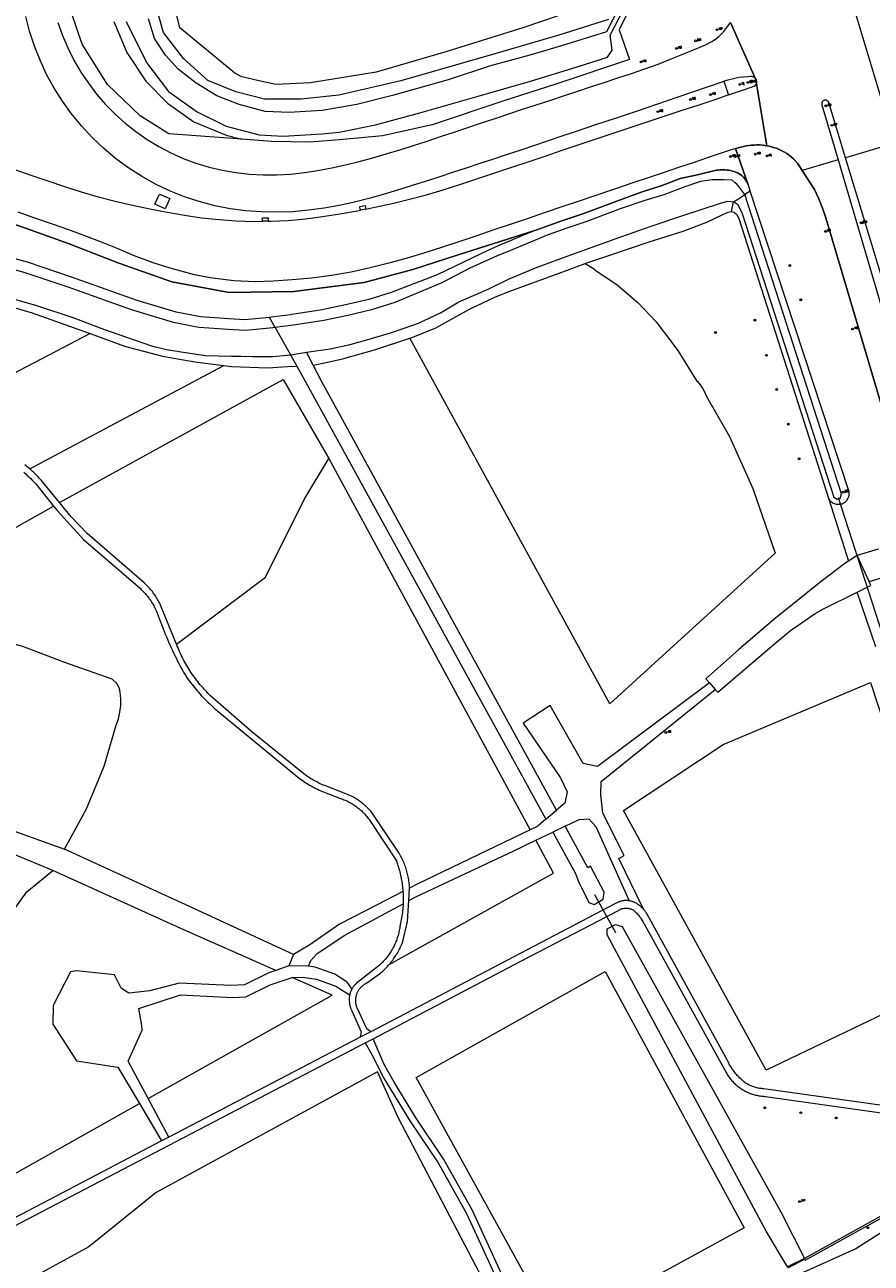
# Model space of a CAD drawing. Header units: metres. Extents: x 138165 to 154469, y 480134 to 494189.
# Tile 149 of 256: x 145989 to 146225, y 484754 to 485099. Entities that reach past the tile are written whole.
import ezdxf

# ---------------------------------------------------------------- set-up
doc = ezdxf.new("R2010")
doc.units = ezdxf.units.M
doc.header["$LTSCALE"] = 0.001
doc.header["$MEASUREMENT"] = 0
for name, color, linetype, lineweight in [('TOP-L-duiker', 7, 'Continuous', 0), ('TOP-L-topo objecten punt', 7, 'Continuous', 0), ('TOP-L-topo objecten vlak', 7, 'Continuous', 0)]:
    doc.layers.add(name, color=color, linetype=linetype, lineweight=lineweight)
doc.styles.add('Style-STANDARD', font='STANDARD.shx')

# ---------------------------------------------------------------- blocks, each defined once
blk = doc.blocks.new('16')
at = {"layer": 'TOP-L-topo objecten punt', "color": 7, "linetype": 'Continuous', "lineweight": 0}
blk.add_circle((0, 0), 0.025, dxfattribs=at)
at = {"layer": 'TOP-L-topo objecten punt', "color": 7, "linetype": 'Continuous', "lineweight": 0, "style": 'Style-STANDARD'}
blk.add_text('LM', height=0.06, dxfattribs=at).set_placement((0.0483, 0))
blk = doc.blocks.new('15')
at = {"layer": 'TOP-L-topo objecten punt', "color": 7, "linetype": 'Continuous', "lineweight": 0}
blk.add_circle((0, 0), 0.025, dxfattribs=at)
at = {"layer": 'TOP-L-topo objecten punt', "color": 7, "linetype": 'Continuous', "lineweight": 0, "style": 'Style-STANDARD'}
blk.add_text('VL', height=0.06, dxfattribs=at).set_placement((0.0483, 0))
blk = doc.blocks.new('14')
at = {"layer": 'TOP-L-topo objecten punt', "color": 7, "linetype": 'Continuous', "lineweight": 0}
blk.add_circle((0, 0), 0.025, dxfattribs=at)
at = {"layer": 'TOP-L-topo objecten punt', "color": 7, "linetype": 'Continuous', "lineweight": 0, "style": 'Style-STANDARD'}
blk.add_text('VB', height=0.06, dxfattribs=at).set_placement((0.0483, 0))
blk = doc.blocks.new('11')
at = {"layer": 'TOP-L-topo objecten punt', "color": 7, "linetype": 'Continuous', "lineweight": 0}
blk.add_circle((0, 0), 0.025, dxfattribs=at)
at = {"layer": 'TOP-L-topo objecten punt', "color": 7, "linetype": 'Continuous', "lineweight": 0, "style": 'Style-STANDARD'}
blk.add_text('AB', height=0.06, dxfattribs=at).set_placement((0.0483, 0))
blk = doc.blocks.new('17')
at = {"layer": 'TOP-L-topo objecten punt', "color": 7, "linetype": 'Continuous', "lineweight": 0}
blk.add_circle((0, 0), 0.025, dxfattribs=at)
at = {"layer": 'TOP-L-topo objecten punt', "color": 7, "linetype": 'Continuous', "lineweight": 0, "style": 'Style-STANDARD'}
blk.add_text('HP', height=0.06, dxfattribs=at).set_placement((0.0483, 0))
blk = doc.blocks.new('24')
at = {"layer": 'TOP-L-topo objecten punt', "color": 7, "linetype": 'Continuous', "lineweight": 0}
for radius in [0.025, 0.0182, 0.0115, 0.005]:
    blk.add_circle((0, 0), radius, dxfattribs=at)
blk = doc.blocks.new('121')
at = {"layer": 'TOP-L-topo objecten punt', "color": 7, "linetype": 'Continuous', "lineweight": 0}
blk.add_circle((0, 0), 0.025, dxfattribs=at)
at = {"layer": 'TOP-L-topo objecten punt', "color": 7, "linetype": 'Continuous', "lineweight": 0, "style": 'Style-STANDARD'}
blk.add_text('LD', height=0.06, dxfattribs=at).set_placement((0.0483, 0))
blk = doc.blocks.new('73')
at = {"layer": 'TOP-L-topo objecten punt', "color": 7, "linetype": 'Continuous', "lineweight": 0}
blk.add_circle((0, 0), 0.025, dxfattribs=at)
at = {"layer": 'TOP-L-topo objecten punt', "color": 7, "linetype": 'Continuous', "lineweight": 0, "style": 'Style-STANDARD'}
blk.add_text('WP', height=0.06, dxfattribs=at).set_placement((0.0483, 0))

msp = doc.modelspace()

# ---------------------------------------------------------------- linework, layer by layer
at = {"layer": 'TOP-L-duiker', "flags": 128}
for points in [[(146228.94, 484926.66), (146215.76, 484967.44)], [(146147.77, 484856.96), (146153.62, 484846.4)]]:
    msp.add_lwpolyline(points, dxfattribs=at)
at = {"layer": 'TOP-L-topo objecten vlak', "flags": 128}
for points in [[(146049.6, 485067.37), (146029.27, 485068.8), (146021.25, 485073.83), (146012.15, 485082.62), (146005.11, 485093.78), (146000.69, 485106.7), (145999.8, 485122.37), (146002.49, 485136.54), (146008.03, 485148.24), (146016.43, 485158.61), (146026.34, 485167.54), (146037.78, 485176.02), (146049.45, 485183.62), (146062.2, 485191.52), (146074.52, 485199.1), (146088.08, 485207.78), (146102.11, 485216.54), (146116.06, 485224.92), (146129.86, 485233.42), (146140.31, 485239.73), (146139.58, 485240.94)], [(146228.84, 485074.76), (146224.26, 485089.94), (146216.97, 485114.29), (146212.22, 485130.09), (146208.04, 485144.05), (146199.53, 485172.4)], [(146164.79, 485123.94), (146151.07, 485097.21), (146138.61, 485093.33), (146129.75, 485090.74), (146118.78, 485087.75), (146107, 485083.84), (146091.56, 485079.49), (146081.55, 485077.05), (146071.91, 485075.38), (146062.76, 485074.74), (146056.09, 485075.03), (146048.78, 485077.05), (146042.58, 485079.45), (146036.8, 485082.97), (146031.85, 485086.88), (146028.28, 485090.77), (146025.27, 485095.38), (146023.55, 485100.85)], [(146017.31, 485100.17), (146022.97, 485088.69), (146029.12, 485080.62), (146037.1, 485075.01), (146045.2, 485070.96), (146054.35, 485068.55), (146061.07, 485068.16), (146071.93, 485068.89), (146076.64, 485069.32), (146086.82, 485071.37), (146099.13, 485074.68), (146115.4, 485079.3), (146129.96, 485083.49), (146142.7, 485087.4), (146151.43, 485090.23), (146152.68, 485092.13), (146152.17, 485096.29), (146159.59, 485110.73)], [(146159.32, 485107.33), (146154.64, 485097.78), (146157.49, 485089.55), (146137.31, 485082.77), (146122.29, 485077.94), (146102.58, 485071.37), (146088.77, 485068.33), (146077.79, 485067.28), (146068.58, 485066.52), (146057.83, 485066.68), (146049.6, 485067.37)], [(146151.63, 485100.7), (146137.83, 485096.36), (146120.04, 485091.17), (146093.84, 485083.58), (146076.53, 485079.62), (146066.09, 485078.5), (146055.92, 485078.52), (146047.85, 485080.57), (146040.11, 485083.73), (146033.29, 485089.84), (146027.75, 485097.02), (146025.43, 485105.23)], [(146146.93, 485104.87), (146127.83, 485098.4), (146106.34, 485091.69), (146086.95, 485085.99), (146068.64, 485083.01), (146059, 485082.54), (146053.93, 485083.68), (146049.59, 485084.76), (146047.61, 485085.77), (146032.3, 485098.4), (146031.01, 485103.64)], [(146183.91, 485083.47), (146183.48, 485083.32), (146170.69, 485078.95), (146165.33, 485077.09), (146159.66, 485075.17), (146153.78, 485073.2), (146147.53, 485071.12), (146146.23, 485070.68), (146142.43, 485069.41), (146138.64, 485068.15), (146134.85, 485066.88), (146131.05, 485065.61), (146127.26, 485064.34), (146123.47, 485063.07), (146119.63, 485061.81), (146115.83, 485060.56), (146112.03, 485059.31), (146108.23, 485058.07), (146104.43, 485056.82), (146100.61, 485055.57), (146096.76, 485054.34), (146092.87, 485053.12), (146088.9, 485051.93), (146084.96, 485050.84), (146080.9, 485049.8), (146076.71, 485048.86), (146072.48, 485048.1), (146068.17, 485047.54), (146063.79, 485047.16), (146059.43, 485047.02), (146055.08, 485047.09), (146050.7, 485047.4), (146046.28, 485047.99), (146042.03, 485048.82), (146037.68, 485049.97), (146033.57, 485051.3), (146029.41, 485052.95), (146025.37, 485054.94), (146021.61, 485057.04), (146017.86, 485059.45), (146014.4, 485061.99), (146011, 485064.84), (146007.89, 485067.79), (146004.88, 485071.03), (146002.1, 485074.43), (145999.6, 485077.92), (145997.3, 485081.57), (145995.21, 485085.38), (145993.39, 485089.36), (145991.86, 485093.23), (145990.47, 485097.47), (145989.42, 485101.48)], [(145998.35, 485099.87), (145999.63, 485096.24), (146001.11, 485092.75), (146002.81, 485089.35), (146004.73, 485086.04), (146006.83, 485082.92), (146009.1, 485079.93), (146011.62, 485077.03), (146014.25, 485074.35), (146017.1, 485071.78), (146020.05, 485069.45), (146023.2, 485067.26), (146026.42, 485065.32), (146029.82, 485063.54), (146033.25, 485062.01), (146036.79, 485060.68), (146040.45, 485059.58), (146044.11, 485058.71), (146047.89, 485058.06), (146051.7, 485057.64), (146055.52, 485057.41), (146059.26, 485057.41), (146063.14, 485057.65), (146066.98, 485058.05), (146070.71, 485058.62), (146074.63, 485059.36), (146078.4, 485060.17), (146082.2, 485061.11), (146086.02, 485062.14), (146089.79, 485063.23), (146093.58, 485064.39), (146097.36, 485065.58), (146101.13, 485066.8), (146104.92, 485068.07), (146108.71, 485069.34), (146112.51, 485070.61), (146116.3, 485071.88), (146120.1, 485073.15), (146123.89, 485074.41), (146127.7, 485075.67), (146131.5, 485076.92), (146135.29, 485078.17), (146139.1, 485079.43), (146142.9, 485080.67), (146146.7, 485081.92), (146150.51, 485083.17), (146154.3, 485084.41), (146158.07, 485085.65), (146161.83, 485086.95), (146165.51, 485088.27), (146169.17, 485089.7), (146172.86, 485091.2), (146173.73, 485091.55), (146178.47, 485093.55), (146180.49, 485094.56), (146181.46, 485095.19), (146182.43, 485095.99), (146183.77, 485097.3), (146184.94, 485098.8), (146185.65, 485099.84)], [(146013.93, 485100.11), (146017.51, 485091.47), (146022.83, 485083.5), (146028.86, 485077.39), (146036.22, 485072.22), (146045.23, 485068.46), (146049.6, 485067.37)], [(146185.65, 485099.84), (146192.54, 485084.36), (146192.69, 485084.1), (146192.83, 485083.75), (146192.89, 485083.45), (146192.93, 485083.09), (146192.88, 485082.81), (146195.75, 485065.54), (146196.02, 485065.49), (146196.83, 485065.31), (146197.63, 485065.08), (146198.42, 485064.81), (146199.19, 485064.5), (146199.94, 485064.14), (146200.64, 485063.76), (146201.32, 485063.34), (146201.98, 485062.88), (146202.61, 485062.39), (146203.22, 485061.86), (146204.34, 485060.72), (146205.63, 485058.67)], [(146192.54, 485084.36), (146185.65, 485099.84)], [(146192.54, 485084.36), (146192.3, 485084.56), (146192, 485084.7), (146191.66, 485084.78), (146191.26, 485084.81), (146190.39, 485084.76), (146189.2, 485084.67), (146187.96, 485084.5), (146186.47, 485084.2), (146184.93, 485083.82), (146183.91, 485083.47)], [(146183.91, 485083.47), (146183.93, 485083.24), (146184.98, 485079.88), (146185.05, 485079.67)], [(146185.05, 485079.67), (146189.57, 485081.21), (146191.17, 485081.77), (146192.22, 485082.15), (146192.52, 485082.34), (146192.73, 485082.57), (146192.88, 485082.81)], [(146187.07, 485064.78), (146187.8, 485064.98), (146188.53, 485065.17), (146189.27, 485065.33), (146190.01, 485065.46), (146190.75, 485065.57), (146191.49, 485065.65), (146192.23, 485065.72), (146192.98, 485065.75), (146193.72, 485065.75), (146194.46, 485065.71), (146195.2, 485065.63), (146195.75, 485065.54), (146192.88, 485082.81)], [(146192.88, 485082.81), (146192.93, 485083.09), (146192.89, 485083.45), (146192.83, 485083.75), (146192.69, 485084.1), (146192.54, 485084.36)], [(146084.07, 485047.9), (146086.62, 485048.41), (146091.44, 485049.47), (146096.22, 485050.62), (146100.95, 485051.88), (146105.63, 485053.25), (146110.29, 485054.69), (146115.03, 485056.27), (146119.77, 485057.89), (146124.52, 485059.48), (146129.26, 485061.04), (146134, 485062.65), (146138.74, 485064.25), (146143.48, 485065.86), (146148.22, 485067.46), (146152.96, 485069.03), (146157.7, 485070.61), (146162.45, 485072.2), (146167.19, 485073.77), (146171.93, 485075.32), (146176.67, 485076.87), (146181.41, 485078.44), (146184.75, 485079.57), (146185.05, 485079.67)], [(146217.68, 485062.2), (146213.04, 485077.53), (146213.01, 485077.61), (146212.97, 485077.7), (146212.93, 485077.77), (146212.88, 485077.84), (146212.82, 485077.91), (146212.76, 485077.98), (146212.69, 485078.03), (146212.62, 485078.08), (146212.55, 485078.13), (146212.47, 485078.17), (146212.38, 485078.2), (146212.3, 485078.22), (146212.21, 485078.24), (146212.12, 485078.25), (146212.04, 485078.25), (146211.95, 485078.24), (146211.86, 485078.22), (146211.77, 485078.2), (146211.69, 485078.17), (146211.61, 485078.14), (146211.53, 485078.09), (146211.46, 485078.04), (146211.39, 485077.99), (146211.33, 485077.92), (146211.27, 485077.86), (146211.22, 485077.78), (146211.18, 485077.71), (146211.14, 485077.63), (146211.11, 485077.55), (146211.08, 485077.46), (146211.07, 485077.37), (146211.06, 485077.29), (146211.06, 485077.2), (146211.07, 485077.11), (146211.08, 485077.02), (146211.1, 485076.94), (146215.62, 485061.6)], [(145974.71, 485047.63), (145989.29, 485042.55), (146001.52, 485038.18), (146015.35, 485032.82), (146030.09, 485027.67), (146046.07, 485024.65), (146064.07, 485024.91), (146083.65, 485027.44), (146097.15, 485031.08), (146109.82, 485035.14), (146131.45, 485042.03), (146138.71, 485044.63), (146144.49, 485046.58), (146154.02, 485050.11), (146161.03, 485052.65), (146166.34, 485054.35), (146171.64, 485056.36), (146176.45, 485057.43), (146181.76, 485058.68), (146182.24, 485058.76), (146182.73, 485058.81), (146183.22, 485058.84), (146183.71, 485058.84), (146184.2, 485058.82), (146184.69, 485058.77), (146185.17, 485058.7), (146185.65, 485058.6), (146186.15, 485058.48), (146186.65, 485058.34), (146187.14, 485058.18), (146187.61, 485057.98), (146188.07, 485057.74), (146188.49, 485057.46), (146188.88, 485057.15), (146189.24, 485056.8), (146189.57, 485056.43), (146189.87, 485056.02), (146190.14, 485055.6), (146190.37, 485055.16), (146190.57, 485054.63), (146187.07, 485064.78)], [(146187.07, 485064.78), (146184.69, 485063.98), (146179.68, 485062.3), (146175.22, 485060.8), (146171.17, 485059.45), (146167.14, 485058.12), (146162.4, 485056.53), (146158.72, 485055.3), (146153.3, 485053.47), (146146.77, 485051.23), (146143.46, 485050.11), (146138.72, 485048.51), (146133.99, 485046.9), (146129.3, 485045.3), (146124.53, 485043.68), (146119.75, 485042.07), (146115.01, 485040.48), (146110.26, 485038.9), (146105.45, 485037.31), (146100.56, 485035.74), (146095.58, 485034.23), (146090.49, 485032.81), (146085.3, 485031.5), (146079.98, 485030.34), (146074.55, 485029.37), (146069.1, 485028.63), (146063.57, 485028.16), (146058.25, 485027.82), (146053.26, 485027.64), (146047.3, 485027.95), (146040.75, 485028.72), (146036.4, 485029.62), (146029.61, 485031.44), (146024.86, 485032.95), (146019.41, 485034.99), (146015.09, 485036.82), (146010.48, 485038.63), (146005.88, 485040.43), (146001.36, 485042.12), (145996.84, 485043.7), (145991.95, 485045.34), (145987.24, 485047.01)], [(146233.29, 484974.47), (146212.24, 485045.49), (146211.31, 485048.16), (146210.23, 485050.77), (146209.01, 485053.31), (146205.63, 485058.67), (146204.34, 485060.72), (146203.22, 485061.86), (146202.61, 485062.39), (146201.98, 485062.88), (146201.32, 485063.34), (146200.64, 485063.76), (146199.94, 485064.14), (146199.19, 485064.5), (146198.42, 485064.81), (146197.63, 485065.08), (146196.83, 485065.31), (146196.02, 485065.49), (146195.75, 485065.54), (146195.2, 485065.63), (146194.46, 485065.71), (146193.72, 485065.75), (146192.98, 485065.75), (146192.23, 485065.72), (146191.49, 485065.65), (146190.75, 485065.57), (146190.01, 485065.46), (146189.27, 485065.33), (146188.53, 485065.17), (146187.8, 485064.98), (146187.07, 485064.78), (146190.57, 485054.63)], [(146231.38, 485066.22), (146217.68, 485062.2)], [(146215.62, 485061.6), (146205.63, 485058.67)], [(146215.62, 485061.6), (146236.53, 484990.56)], [(146239.25, 484991.41), (146239.09, 484991.84), (146238.72, 484992.79), (146217.68, 485062.2)], [(146131.45, 485042.03), (146109.82, 485035.14), (146097.15, 485031.08), (146083.65, 485027.44), (146064.07, 485024.91), (146046.07, 485024.65), (146030.09, 485027.67), (146015.35, 485032.82), (146001.52, 485038.18), (145989.29, 485042.55), (145974.71, 485047.63), (145959.28, 485052.75), (145945.05, 485056.74), (145928.85, 485060.02), (145924.08, 485060.77)], [(145986.1, 485059), (145990.82, 485057.36), (145995.53, 485055.72), (146000.19, 485054.14), (146004.84, 485052.65), (146009.52, 485051.33), (146014.28, 485050.11), (146019.08, 485049.01), (146023.92, 485047.98), (146028.8, 485047.04), (146033.57, 485046.18), (146038.36, 485045.47), (146043.21, 485044.96), (146048.03, 485044.63), (146052.85, 485044.45), (146055.36, 485044.49)], [(146190.57, 485054.63), (146190.37, 485055.16), (146190.14, 485055.6), (146189.87, 485056.02), (146189.57, 485056.43), (146189.24, 485056.8), (146188.88, 485057.15), (146188.49, 485057.46), (146188.07, 485057.74), (146187.61, 485057.98), (146187.14, 485058.18), (146186.65, 485058.34), (146186.15, 485058.48), (146185.65, 485058.6), (146185.17, 485058.7), (146184.69, 485058.77), (146184.2, 485058.82), (146183.71, 485058.84), (146183.22, 485058.84), (146182.73, 485058.81), (146182.24, 485058.76), (146181.76, 485058.68), (146176.45, 485057.43), (146171.64, 485056.36), (146166.34, 485054.35), (146161.03, 485052.65), (146154.02, 485050.11), (146144.49, 485046.58), (146138.71, 485044.63), (146131.45, 485042.03)], [(146205.63, 485058.67), (146209.01, 485053.31), (146210.23, 485050.77), (146211.31, 485048.16), (146212.24, 485045.49), (146233.29, 484974.47)], [(146189.64, 485051.92), (146187.96, 485054.14), (146187.55, 485054.69), (146186.95, 485055.18), (146186.07, 485055.91), (146183.68, 485056.07), (146180.55, 485056), (146179.26, 485055.82), (146177.3, 485055.54), (146172.94, 485054.11), (146167.1, 485051.87), (146161.75, 485050.29), (146154.96, 485047.95), (146145.36, 485044.33), (146139.82, 485042.46), (146133.89, 485040.33), (146133.33, 485040.09), (146123.3, 485035.93), (146120.66, 485034.83), (146113.08, 485031.47), (146105.24, 485027.37), (146092.21, 485021.85), (146085.7, 485019.83), (146079.04, 485018.28), (146072.42, 485016.89), (146064.59, 485015.68), (146063.86, 485015.56), (146058.88, 485014.88)], [(146191.14, 485052.91), (146190.72, 485054.23), (146190.57, 485054.63)], [(146025.36, 485049.3), (146026.65, 485052.08), (146029.48, 485050.8), (146028.18, 485048), (146025.36, 485049.3)], [(146186.48, 485049.89), (146186.77, 485049.82), (146187.64, 485049.29), (146188.39, 485047.67), (146188.92, 485046.7), (146214.38, 484967.64), (146215.36, 484967.06), (146216.15, 484967.25), (146216.54, 484968.59), (146189.64, 485051.92)], [(146186.48, 485049.89), (146187.65, 485050.64), (146189.64, 485051.92)], [(146191.14, 485052.91), (146189.64, 485051.92)], [(146213.06, 484967.06), (146213.23, 484966.84), (146213.41, 484966.63), (146213.62, 484966.44), (146213.84, 484966.26), (146214.07, 484966.11), (146214.32, 484965.98), (146214.57, 484965.87), (146214.84, 484965.78), (146215.11, 484965.72), (146215.39, 484965.68), (146215.67, 484965.66), (146215.95, 484965.67), (146216.23, 484965.7), (146216.5, 484965.76), (146216.77, 484965.84), (146217.01, 484965.94), (146217.24, 484966.06), (146217.45, 484966.2), (146217.66, 484966.36), (146217.85, 484966.54), (146218.03, 484966.73), (146218.18, 484966.94), (146218.32, 484967.16), (146218.44, 484967.39), (146218.54, 484967.63), (146218.61, 484967.88), (146218.66, 484968.13), (146218.7, 484968.39), (146218.7, 484968.65), (146218.69, 484968.91), (146218.65, 484969.17), (146218.59, 484969.42), (146191.14, 485052.91)], [(146056.89, 485044.51), (146057.67, 485044.52), (146062.48, 485044.74), (146067.29, 485045.21), (146072.07, 485045.81), (146076.88, 485046.55), (146081.77, 485047.44), (146082.59, 485047.6)], [(146067.55, 485008.05), (146074.14, 485008.98), (146079.74, 485010.21), (146085.02, 485011.65), (146090.99, 485013.41), (146094.81, 485014.76), (146098.73, 485016.15), (146104.86, 485019.03), (146109.98, 485022.02), (146118.17, 485025.57), (146123.83, 485028.39), (146131.37, 485031.55), (146140.2, 485034.8), (146141.22, 485035.17), (146153.81, 485039.74), (146163.24, 485042.99), (146172.37, 485046.08), (146177.8, 485047.82), (146182.62, 485049.48), (146184.85, 485050.09), (146185.94, 485050.01), (146186.48, 485049.89)], [(146082.59, 485047.6), (146082.53, 485047.86), (146082.4, 485048.65), (146083.9, 485048.93), (146084.07, 485047.9)], [(146084.07, 485047.9), (146082.59, 485047.6)], [(146145.17, 485032.71), (146146.15, 485033.07), (146152.04, 485035.03), (146162.98, 485038.76), (146172.46, 485041.76), (146179.07, 485044.27), (146183.55, 485046.4), (146184.99, 485047.07), (146185.93, 485047.23)], [(146185.93, 485047.23), (146186.48, 485049.89)], [(146185.93, 485047.23), (146186.57, 485047.07), (146186.86, 485046.88), (146187.34, 485046.48), (146187.98, 485045.22), (146213.06, 484967.06)], [(146058.88, 485014.88), (146058.2, 485014.79), (146052.67, 485014.26), (146050.5, 485014.06), (146045.74, 485014.32), (146037.69, 485014.91), (146036.59, 485015.12), (146030.54, 485016.3), (146019.45, 485019.6), (146017.78, 485020.2), (146001.18, 485026.12), (145988.96, 485030.19), (145974.88, 485034.02), (145959.19, 485037.49), (145939.13, 485040.59), (145922.91, 485042.43), (145917.86, 485043.01), (145910.22, 485043.19), (145882.66, 485043.85), (145865.01, 485043.7), (145845.46, 485042.3)], [(146057.29, 485017.72), (146052.38, 485017.25), (146050.44, 485017.07), (146045.93, 485017.32), (146038.08, 485017.89), (146037.16, 485018.07), (146031.26, 485019.22), (146020.38, 485022.46), (146018.79, 485023.02), (146002.16, 485028.95), (145989.83, 485033.06), (145975.6, 485036.93), (145959.74, 485040.44), (145939.53, 485043.57), (145930.23, 485044.62)], [(146055.36, 485044.49), (146055.35, 485045.45), (146056.87, 485045.46), (146056.89, 485044.51)], [(146056.89, 485044.51), (146055.36, 485044.49)], [(146131.45, 485042.03), (146127.54, 485040.41), (146123.63, 485038.76), (146121.63, 485037.93), (146118.05, 485036.34), (146111.28, 485033.11), (146103.99, 485029.6), (146091.18, 485024.67), (146084.92, 485022.72), (146078.39, 485021.21), (146071.89, 485019.84), (146064.1, 485018.64), (146063.34, 485018.51), (146063.17, 485018.48), (146058.48, 485017.85), (146057.29, 485017.72)], [(145918.93, 485032.71), (145937.9, 485030.64), (145949.06, 485029.13), (145963.56, 485026.66), (145974.55, 485023.78), (145991.19, 485019.03), (146004.16, 485014.35), (146007.32, 485013.2)], [(146145.17, 485032.71), (146147.73, 485031.11), (146147.91, 485031), (146154.12, 485026.76), (146159.86, 485021.9), (146164.92, 485016.44), (146171.02, 485008.52), (146176.26, 485000), (146176.42, 484999.83), (146177.18, 484998.95), (146177.84, 484997.99), (146178.39, 484996.97), (146178.84, 484995.9), (146185.34, 484984.53), (146191.87, 484970.05), (146198.06, 484952.09), (146152, 484910.1), (146096.38, 485011.89)], [(146096.38, 485011.89), (146096.75, 485012.02), (146103.55, 485014.82), (146107.78, 485017.16), (146112.95, 485020.03), (146120.21, 485023.42), (146124.95, 485025.27), (146135.47, 485029.1), (146145.17, 485032.71)], [(145981.97, 485024.05), (145992.38, 485021.03), (146002.79, 485017.57), (146010.31, 485014.76), (146012.89, 485013.79), (146024.4, 485009.8), (146028.59, 485008.79), (146033.92, 485007.94), (146039.42, 485007.14), (146046.7, 485006.92), (146049.33, 485006.9), (146052.57, 485006.87), (146058.17, 485006.82), (146063.15, 485007.28)], [(146058.88, 485014.88), (146057.29, 485017.72)], [(146007.32, 485013.2), (145973.95, 484995.76)], [(146007.32, 485013.2), (146016.85, 485009.73), (146027.46, 485006.88), (146036.49, 485005.32), (146044.53, 485004.34)], [(146058.88, 485014.88), (146063.15, 485007.28)], [(146069.45, 485004.44), (146073.07, 485005.13), (146077.6, 485006.17), (146086.48, 485008.67), (146096.38, 485011.89)], [(146063.15, 485007.28), (146067.55, 485008.05)], [(146063.15, 485007.28), (146064.89, 485004.16)], [(146069.45, 485004.44), (146067.55, 485008.05)], [(145990.51, 484975.5), (146002.83, 484982.15), (146044.53, 485004.34)], [(146044.53, 485004.34), (146046.72, 485004.08), (146056.83, 485003.7), (146062.26, 485004), (146064.89, 485004.16)], [(146064.89, 485004.16), (146067.23, 485000), (146134.22, 484877.94)], [(146137.16, 484880.44), (146071.78, 485000), (146069.45, 485004.44)], [(145998.79, 484966.16), (146061.1, 485000.46), (146073.75, 484978.39)], [(146031.4, 484926.67), (146056.11, 484945.34), (146066.91, 484967.05), (146073.75, 484978.39)], [(146073.75, 484978.39), (146129.83, 484875.02)], [(145990.51, 484975.5), (145990.17, 484975.79), (145989.82, 484976.08), (145989.46, 484976.36), (145989.11, 484976.64)], [(145998.79, 484966.16), (145993.77, 484972.28), (145993.46, 484972.62), (145993.15, 484972.96), (145992.84, 484973.3), (145992.52, 484973.63), (145992.2, 484973.95), (145991.87, 484974.27), (145991.54, 484974.59), (145991.2, 484974.9), (145990.86, 484975.2), (145990.51, 484975.5)], [(145988.81, 484974.59), (145989.15, 484974.31), (145989.48, 484974.02), (145989.81, 484973.73), (145990.13, 484973.43), (145990.45, 484973.13), (145990.76, 484972.83), (145991.07, 484972.52), (145991.38, 484972.21), (145991.68, 484971.89), (145991.98, 484971.57), (145992.27, 484971.24), (145992.55, 484970.91), (145992.84, 484970.57), (145997.14, 484965.16)], [(145938.56, 484932.16), (145997.14, 484965.16)], [(145997.14, 484965.16), (145998.09, 484963.97), (146005.49, 484955.88), (146021.3, 484942.19), (146021.57, 484941.93), (146021.84, 484941.67), (146022.11, 484941.4), (146022.37, 484941.12), (146022.62, 484940.84), (146022.87, 484940.56), (146023.11, 484940.27), (146023.35, 484939.97), (146023.58, 484939.67), (146023.8, 484939.37), (146024.02, 484939.06), (146024.23, 484938.75), (146024.43, 484938.43), (146024.63, 484938.11), (146024.83, 484937.79), (146025.01, 484937.46), (146025.19, 484937.12), (146025.36, 484936.79), (146025.53, 484936.45), (146025.68, 484936.11), (146025.84, 484935.76), (146025.98, 484935.41), (146026.12, 484935.06), (146028.05, 484930.01), (146028.34, 484929.28), (146028.64, 484928.56), (146028.94, 484927.84), (146029.24, 484927.12), (146029.56, 484926.41), (146029.88, 484925.7), (146030.21, 484924.99), (146030.54, 484924.29), (146030.88, 484923.59), (146031.23, 484922.89), (146031.58, 484922.19), (146031.94, 484921.5), (146032.31, 484920.81), (146032.68, 484920.12), (146033.06, 484919.44), (146033.44, 484918.76), (146033.83, 484918.09), (146034.23, 484917.42), (146034.57, 484916.95), (146034.91, 484916.48), (146035.26, 484916.01), (146035.61, 484915.55), (146035.97, 484915.1), (146036.34, 484914.65), (146036.71, 484914.2), (146037.08, 484913.76), (146037.46, 484913.32), (146037.85, 484912.89), (146038.24, 484912.46), (146038.64, 484912.04), (146039.04, 484911.62), (146039.45, 484911.21), (146039.86, 484910.8), (146040.27, 484910.39), (146040.7, 484909.99), (146041.12, 484909.6), (146041.55, 484909.21), (146041.99, 484908.83), (146042.43, 484908.45), (146065.51, 484889.42), (146065.91, 484889.13), (146066.32, 484888.84), (146066.73, 484888.56), (146067.15, 484888.28), (146067.57, 484888.01), (146068, 484887.75), (146068.43, 484887.49), (146068.86, 484887.24), (146069.3, 484886.99), (146069.74, 484886.76), (146070.18, 484886.52), (146070.63, 484886.3), (146071.08, 484886.08), (146071.53, 484885.87), (146071.99, 484885.66), (146072.45, 484885.46), (146072.91, 484885.27), (146077.03, 484883.76), (146077.36, 484883.65), (146077.68, 484883.53), (146078, 484883.4), (146078.32, 484883.27), (146078.64, 484883.13), (146078.95, 484882.98), (146079.26, 484882.83), (146079.57, 484882.66), (146079.87, 484882.5), (146080.17, 484882.32), (146080.47, 484882.14), (146080.76, 484881.96), (146081.05, 484881.77), (146081.33, 484881.57), (146081.61, 484881.36), (146081.89, 484881.15), (146082.15, 484880.93), (146082.42, 484880.71), (146082.68, 484880.48), (146082.94, 484880.25), (146083.19, 484880.01), (146083.43, 484879.77), (146083.67, 484879.52), (146083.9, 484879.26), (146084.13, 484879), (146084.36, 484878.74), (146084.57, 484878.47), (146084.79, 484878.19), (146084.99, 484877.91), (146085.19, 484877.63), (146092.6, 484866.35), (146092.76, 484865.91), (146092.91, 484865.48), (146093.05, 484865.04), (146093.18, 484864.6), (146093.31, 484864.16), (146093.44, 484863.72), (146093.55, 484863.27), (146093.66, 484862.82), (146093.76, 484862.38), (146093.86, 484861.93), (146093.95, 484861.47), (146094.03, 484861.02), (146094.11, 484860.57), (146094.18, 484860.11), (146094.24, 484859.66), (146094.3, 484859.2), (146094.35, 484858.74), (146094.39, 484858.28), (146094.42, 484857.83)], [(146031.4, 484926.67), (146026.95, 484937.55), (146026.79, 484937.89), (146026.63, 484938.22), (146026.46, 484938.55), (146026.28, 484938.87), (146026.1, 484939.19), (146025.9, 484939.51), (146025.71, 484939.83), (146025.51, 484940.14), (146025.3, 484940.44), (146025.08, 484940.74), (146024.86, 484941.04), (146024.64, 484941.34), (146024.4, 484941.63), (146024.17, 484941.91), (146023.92, 484942.19), (146023.68, 484942.47), (146023.42, 484942.73), (146023.16, 484943), (146022.9, 484943.26), (146022.63, 484943.51), (146022.35, 484943.76), (146006.47, 484957.54), (146002.04, 484962.21), (145998.79, 484966.16)], [(146213.06, 484967.06), (146218.51, 484949.86)], [(146220.96, 484951.44), (146218.51, 484949.86)], [(146226.8, 484953.21), (146220.96, 484951.44)], [(146224.24, 484944.2), (146220.96, 484951.44)], [(146218.51, 484949.86), (146217.47, 484949.19), (146210.92, 484944.2), (146197.71, 484933.59), (146187.84, 484925.17), (146178.81, 484917.07), (146179.76, 484915.99)], [(146224.24, 484944.2), (146237.01, 484947.97), (146237.16, 484947.51), (146238.25, 484947.84), (146238.42, 484947.23), (146239.15, 484947.42), (146239.31, 484946.8), (146239.73, 484946.91), (146239.91, 484946.32), (146240.24, 484946.47), (146240.41, 484945.85), (146240.79, 484945.95), (146240.96, 484945.36), (146241.62, 484945.51)], [(146220.92, 484941.22), (146223.89, 484942.7), (146224.75, 484943.07), (146224.24, 484944.2)], [(146181.41, 484914.1), (146182.11, 484913.31), (146197.92, 484926.82), (146202.35, 484930.48), (146209.24, 484935.21), (146211.58, 484936.57), (146220.92, 484941.22)], [(146226.14, 484925.98), (146220.92, 484941.22)], [(145938.56, 484932.16), (145911.13, 484917.16), (145918.7, 484904.42), (145965.51, 484882.02), (146000.22, 484869.64)], [(146000.22, 484869.64), (146006.31, 484880.89), (146011.2, 484892.72), (146014.61, 484904.14), (146015.21, 484905.92), (146015.62, 484907.76), (146015.83, 484909.62), (146015.85, 484911.51), (146015.67, 484913.38), (146015.5, 484914.35), (146014.74, 484915.74), (146013.45, 484916.93), (146000, 484921.71), (145988.55, 484926.06), (145976.72, 484929.18), (145964.62, 484931.04), (145956.48, 484931.58), (145947.92, 484932.35), (145939.32, 484932.22), (145938.56, 484932.16)], [(146096.26, 484858.76), (146096.24, 484859.16), (146096.21, 484859.55), (146096.18, 484859.94), (146096.14, 484860.33), (146096.09, 484860.72), (146096.03, 484861.11), (146095.97, 484861.5), (146095.9, 484861.89), (146095.82, 484862.27), (146095.73, 484862.66), (146095.64, 484863.04), (146095.54, 484863.42), (146095.43, 484863.8), (146095.32, 484864.17), (146095.2, 484864.55), (146095.07, 484864.92), (146094.93, 484865.29), (146094.79, 484865.66), (146094.64, 484866.02), (146094.48, 484866.38), (146094.32, 484866.74), (146094.15, 484867.09), (146093.97, 484867.44), (146093.79, 484867.79), (146093.6, 484868.14), (146093.4, 484868.48), (146085.58, 484880.07), (146085.34, 484880.35), (146085.09, 484880.62), (146084.83, 484880.88), (146084.58, 484881.14), (146084.31, 484881.4), (146084.04, 484881.65), (146083.76, 484881.89), (146083.48, 484882.13), (146083.2, 484882.36), (146082.91, 484882.59), (146082.61, 484882.81), (146082.31, 484883.02), (146082.01, 484883.23), (146081.7, 484883.43), (146081.39, 484883.63), (146081.08, 484883.82), (146080.76, 484884), (146080.43, 484884.17), (146080.11, 484884.34), (146079.78, 484884.5), (146079.44, 484884.66), (146072.64, 484887.31), (146072.23, 484887.48), (146071.83, 484887.66), (146071.42, 484887.85), (146071.02, 484888.04), (146070.63, 484888.24), (146070.23, 484888.44), (146069.85, 484888.65), (146069.46, 484888.87), (146069.08, 484889.09), (146068.7, 484889.32), (146068.32, 484889.56), (146067.95, 484889.8), (146067.58, 484890.05), (146067.22, 484890.3), (146066.86, 484890.56), (146052.34, 484902.27), (146040.96, 484912.26), (146040.57, 484912.64), (146040.18, 484913.02), (146039.8, 484913.41), (146039.42, 484913.8), (146039.05, 484914.2), (146038.69, 484914.61), (146038.33, 484915.02), (146037.97, 484915.43), (146037.63, 484915.85), (146037.28, 484916.28), (146036.95, 484916.71), (146036.62, 484917.14), (146036.3, 484917.58), (146035.98, 484918.02), (146035.67, 484918.47), (146035.36, 484918.92), (146035.06, 484919.38), (146034.77, 484919.84), (146034.49, 484920.3), (146034.21, 484920.77), (146033.94, 484921.24), (146033.67, 484921.72), (146033.41, 484922.2), (146033.16, 484922.68), (146032.92, 484923.17), (146032.68, 484923.66), (146032.45, 484924.15), (146032.22, 484924.65), (146032.01, 484925.15), (146031.8, 484925.65), (146031.59, 484926.16), (146031.4, 484926.67)], [(146179.76, 484915.99), (146148.61, 484892.66), (146144.58, 484893.49), (146135.45, 484909.61), (146127.87, 484904.75), (146138.3, 484889.46), (146140.19, 484885.55), (146139.55, 484882.47), (146137.16, 484880.44)], [(146161.54, 484852.73), (146154.59, 484867.06), (146156.02, 484867.83), (146150.09, 484879.68), (146149.54, 484884.76), (146149.61, 484888.51), (146181.41, 484914.1)], [(146224.63, 484916.02), (146256.82, 484817.91), (146241.51, 484814.37), (146235.09, 484827.01), (146195.61, 484808.09), (146155.87, 484880.35), (146183.56, 484898.79), (146224.63, 484916.02)], [(146179.76, 484915.99), (146181.41, 484914.1)], [(145996.95, 484863.7), (145960.82, 484878.67)], [(146134.22, 484877.94), (146137.16, 484880.44)], [(146129.83, 484875.02), (146098.35, 484859.83), (146096.26, 484858.76)], [(146134.22, 484877.94), (146132.01, 484876.07), (146129.83, 484875.02)], [(146139.58, 484876.02), (146136.17, 484874.39)], [(146136.17, 484874.39), (146142.52, 484862.82), (146143.44, 484860.38), (146144.62, 484857.98), (146146.17, 484854.79), (146147.68, 484854.22), (146150.18, 484855.73), (146150.5, 484857.62), (146146.66, 484864.85), (146145.9, 484864.46), (146139.58, 484876.02)], [(146139.58, 484876.02), (146143.51, 484877.91), (146146.24, 484878.08), (146148.19, 484875.95), (146157.46, 484855.24)], [(146090.59, 484837.5), (146136.38, 484862.95), (146131.41, 484872.11)], [(146096.11, 484855.29), (146098.18, 484856.4), (146125.08, 484869.08), (146131.41, 484872.11)], [(146131.41, 484872.11), (146136.17, 484874.39)], [(146063.97, 484840.33), (146032.76, 484854.64), (146000.22, 484869.64)], [(145953, 484760.53), (145956.82, 484780.53), (145962.7, 484800.02), (145973.32, 484828.68), (145976.03, 484837.29), (145981.5, 484846.51), (145989.72, 484857.71), (145996.95, 484863.7)], [(146059.02, 484835.85), (146032.57, 484847.54), (145996.95, 484863.7)], [(146094.42, 484857.83), (146087.21, 484854.14), (146076.78, 484848.69), (146068.49, 484843), (146063.97, 484840.33)], [(146094.42, 484857.83), (146094.45, 484857.34), (146094.47, 484856.85), (146094.48, 484856.36), (146094.49, 484855.88), (146094.49, 484855.39), (146094.49, 484854.9), (146094.48, 484854.41)], [(146096.11, 484855.29), (146096.26, 484858.76)], [(146068.14, 484837.01), (146068.78, 484838.62), (146070.44, 484840.51), (146078.03, 484845.61), (146094.48, 484854.41)], [(146094.48, 484854.41), (146094.45, 484853.92), (146094.41, 484853.43), (146094.37, 484852.94), (146094.32, 484852.45), (146094.26, 484851.96), (146094.2, 484851.47), (146094.13, 484850.98), (146094.05, 484850.5), (146093.97, 484850.01), (146093.88, 484849.53), (146093.78, 484849.04), (146093.68, 484848.56), (146093.57, 484848.08), (146093.52, 484847.72), (146093.46, 484847.36), (146093.4, 484847), (146093.32, 484846.64), (146093.24, 484846.29), (146093.15, 484845.93), (146093.06, 484845.58), (146092.95, 484845.23), (146092.84, 484844.88), (146092.73, 484844.54), (146092.6, 484844.2), (146092.47, 484843.86), (146092.33, 484843.52), (146092.18, 484843.19), (146092.03, 484842.85), (146091.87, 484842.53), (146091.7, 484842.2), (146091.53, 484841.88), (146091.35, 484841.57), (146091.16, 484841.25), (146090.97, 484840.94), (146090.77, 484840.64), (146090.56, 484840.34), (146090.35, 484840.04), (146090.13, 484839.75), (146089.91, 484839.46), (146089.68, 484839.18), (146089.44, 484838.9), (146089.2, 484838.63), (146088.95, 484838.36), (146088.7, 484838.1), (146088.44, 484837.84), (146088.17, 484837.59), (146087.9, 484837.35), (146087.63, 484837.11), (146087.35, 484836.87), (146081.52, 484832.29), (146081.37, 484832.16), (146081.22, 484832.02), (146081.08, 484831.88), (146080.94, 484831.73), (146080.81, 484831.58), (146080.69, 484831.42), (146080.57, 484831.26), (146080.45, 484831.1), (146080.34, 484830.93), (146080.24, 484830.76)], [(146157.46, 484855.24), (146157.26, 484855.27), (146157.07, 484855.29), (146156.87, 484855.3), (146156.67, 484855.31), (146156.47, 484855.31), (146156.27, 484855.3), (146156.07, 484855.28), (146155.88, 484855.26), (146155.68, 484855.23), (146155.48, 484855.2), (146155.29, 484855.16), (146155.1, 484855.11), (146154.91, 484855.05), (146154.72, 484854.99), (146154.53, 484854.92), (146154.35, 484854.85), (146154.17, 484854.77), (146153.99, 484854.68), (146153.82, 484854.58), (146153.64, 484854.48), (146085.51, 484818.79)], [(146090.59, 484837.5), (146090.85, 484837.8), (146091.09, 484838.11), (146091.33, 484838.42), (146091.57, 484838.73), (146091.8, 484839.05), (146092.03, 484839.37), (146092.24, 484839.7), (146092.46, 484840.03), (146092.67, 484840.36), (146092.87, 484840.7), (146093.07, 484841.04), (146093.26, 484841.39), (146093.44, 484841.74), (146093.62, 484842.09), (146093.79, 484842.44), (146093.96, 484842.8), (146094.12, 484843.16), (146094.27, 484843.52), (146095.73, 484849.5), (146096.11, 484855.29)], [(146161.54, 484852.73), (146161.38, 484852.91), (146161.22, 484853.07), (146161.05, 484853.24), (146160.88, 484853.4), (146160.7, 484853.55), (146160.56, 484853.7), (146160.4, 484853.84), (146160.25, 484853.97), (146160.08, 484854.1), (146159.92, 484854.22), (146159.75, 484854.34), (146159.57, 484854.45), (146159.39, 484854.55), (146159.21, 484854.65), (146159.03, 484854.74), (146158.84, 484854.83), (146158.65, 484854.91), (146158.46, 484854.98), (146158.26, 484855.04), (146158.06, 484855.1), (146157.86, 484855.16), (146157.66, 484855.2), (146157.46, 484855.24)], [(146086.11, 484816.83), (146127.26, 484838.4), (146154.29, 484852.48), (146154.43, 484852.58), (146154.58, 484852.67), (146154.73, 484852.75), (146154.88, 484852.83), (146155.04, 484852.9), (146155.2, 484852.96), (146155.36, 484853.02), (146155.52, 484853.07), (146155.69, 484853.11), (146155.86, 484853.14), (146156.02, 484853.17), (146156.19, 484853.19), (146156.36, 484853.2), (146156.54, 484853.21), (146156.71, 484853.21), (146156.88, 484853.2), (146157.05, 484853.18), (146157.22, 484853.16), (146157.39, 484853.12), (146157.55, 484853.09), (146157.72, 484853.04), (146157.88, 484852.99), (146158.04, 484852.93), (146158.2, 484852.86), (146158.36, 484852.79), (146158.51, 484852.71), (146158.72, 484852.53), (146158.93, 484852.34), (146159.14, 484852.15), (146159.33, 484851.96), (146159.53, 484851.76), (146159.72, 484851.55), (146159.9, 484851.34), (146160.08, 484851.13), (146160.26, 484850.91), (146160.43, 484850.69), (146160.59, 484850.46), (146160.75, 484850.23), (146160.9, 484850), (146161.05, 484849.76), (146161.19, 484849.52), (146161.33, 484849.28), (146161.45, 484849.03), (146161.58, 484848.78), (146184.42, 484807.39), (146184.58, 484807.12), (146184.74, 484806.86), (146184.91, 484806.59), (146185.09, 484806.34), (146185.27, 484806.08), (146185.46, 484805.83), (146185.65, 484805.59), (146185.85, 484805.35), (146186.06, 484805.11), (146186.27, 484804.88), (146186.48, 484804.65), (146186.71, 484804.43), (146186.93, 484804.22), (146187.17, 484804.01), (146187.4, 484803.81), (146187.64, 484803.61), (146187.89, 484803.42), (146188.14, 484803.23), (146188.4, 484803.05), (146188.66, 484802.88), (146188.92, 484802.71), (146189.19, 484802.55), (146189.46, 484802.39), (146189.73, 484802.24), (146190.01, 484802.1), (146190.3, 484801.97), (146190.58, 484801.84), (146190.87, 484801.72), (146191.16, 484801.6), (146191.45, 484801.5), (146191.75, 484801.4), (146192.05, 484801.3), (146192.35, 484801.22), (146192.65, 484801.14), (146192.96, 484801.07), (146193.26, 484801.01), (146193.57, 484800.95), (146193.88, 484800.9), (146194.19, 484800.86), (146194.5, 484800.82), (146194.81, 484800.8), (146195.12, 484800.78), (146195.43, 484800.77), (146279.55, 484788.86)], [(146234.58, 484797.31), (146194.91, 484802.87), (146194.63, 484802.89), (146194.35, 484802.92), (146194.07, 484802.95), (146193.79, 484803), (146193.51, 484803.04), (146193.24, 484803.1), (146192.96, 484803.16), (146192.69, 484803.23), (146192.42, 484803.31), (146192.15, 484803.4), (146191.88, 484803.49), (146191.62, 484803.59), (146191.36, 484803.7), (146191.1, 484803.81), (146190.84, 484803.93), (146190.59, 484804.06), (146190.34, 484804.19), (146190.1, 484804.33), (146189.86, 484804.48), (146189.58, 484804.69), (146189.31, 484804.92), (146189.04, 484805.14), (146188.78, 484805.38), (146188.52, 484805.62), (146188.27, 484805.86), (146188.02, 484806.11), (146187.78, 484806.36), (146187.54, 484806.62), (146187.31, 484806.89), (146187.08, 484807.16), (146186.86, 484807.43), (146186.65, 484807.71), (146186.44, 484808), (146186.24, 484808.28), (146186.04, 484808.58), (146185.85, 484808.87), (146185.67, 484809.17), (146185.49, 484809.47), (146185.32, 484809.78), (146185.16, 484810.09), (146185, 484810.41), (146184.85, 484810.72), (146163, 484850.47), (146162.9, 484850.69), (146162.79, 484850.91), (146162.67, 484851.13), (146162.55, 484851.34), (146162.42, 484851.55), (146162.29, 484851.76), (146162.15, 484851.96), (146162, 484852.16), (146161.85, 484852.35), (146161.7, 484852.54), (146161.54, 484852.73)], [(146201.52, 484753.26), (146195.59, 484763.26), (146151.26, 484845.75), (146151.27, 484847.44), (146153.66, 484848.65), (146155.51, 484848.12), (146199.77, 484768.41), (146206.23, 484755.64)], [(146063.97, 484840.33), (146062.68, 484837.14)], [(146062.68, 484837.14), (146059.02, 484835.85)], [(146068.14, 484837.01), (146062.68, 484837.14)], [(146080.24, 484830.76), (146078.92, 484832.57), (146075.42, 484834.82), (146070.03, 484836.72), (146068.14, 484837.01)], [(146085.51, 484818.79), (146084.4, 484819.62), (146081.67, 484825.46), (146081.6, 484825.65), (146081.53, 484825.84), (146081.47, 484826.03), (146081.42, 484826.23), (146081.38, 484826.42), (146081.34, 484826.62), (146081.32, 484826.82), (146081.29, 484827.02), (146081.28, 484827.22), (146081.27, 484827.42), (146081.27, 484827.62), (146081.28, 484827.82), (146081.3, 484828.02), (146081.32, 484828.22), (146081.36, 484828.41), (146081.39, 484828.61), (146081.44, 484828.81), (146081.49, 484829), (146081.55, 484829.19), (146081.62, 484829.38), (146081.69, 484829.57), (146081.77, 484829.75), (146081.86, 484829.93), (146081.96, 484830.1), (146082.06, 484830.28), (146082.17, 484830.45), (146082.28, 484830.61), (146082.4, 484830.77), (146082.52, 484830.93), (146082.66, 484831.08), (146082.79, 484831.23), (146082.93, 484831.37), (146083.08, 484831.5), (146083.23, 484831.63), (146083.39, 484831.76), (146083.55, 484831.88), (146083.72, 484831.99), (146083.89, 484832.09), (146084.06, 484832.19), (146088.19, 484835.07), (146088.48, 484835.32), (146088.76, 484835.58), (146089.03, 484835.84), (146089.3, 484836.1), (146089.57, 484836.37), (146089.83, 484836.65), (146090.09, 484836.93), (146090.34, 484837.21), (146090.59, 484837.5)], [(146059.02, 484835.85), (146057.11, 484835.18), (146050.35, 484831.86), (146046.56, 484831.62), (146032.1, 484832.34), (146023.92, 484830.2), (146018.11, 484829.49), (146015.98, 484830.91), (146014.08, 484834.59), (146003.54, 484835.77), (146001.88, 484835.42), (145997.02, 484826.05), (145996.9, 484820.84), (146003.54, 484810.65), (146015.03, 484808.87), (146021.03, 484798.77)], [(146023.49, 484800.15), (146017.88, 484810.59), (146021.79, 484819.24), (146021.67, 484820.54), (146020.84, 484825.28), (146032.45, 484829.02), (146046.92, 484828.31), (146050.71, 484828.54), (146057.46, 484831.86), (146063.57, 484833.84)], [(146023.49, 484800.15), (146074.69, 484828.93), (146063.57, 484833.84)], [(146063.57, 484833.84), (146066.47, 484833.99), (146070.38, 484833.4), (146075.77, 484831.51), (146079.27, 484829.25), (146079.55, 484828.86)], [(146137.04, 484735.48), (146098.08, 484806.07), (146150.73, 484835.52), (146189.43, 484764.12), (146137.04, 484735.48)], [(146080.24, 484830.76), (146080.2, 484830.69), (146080.16, 484830.62), (146080.12, 484830.55), (146080.08, 484830.48), (146079.99, 484830.28), (146079.91, 484830.09), (146079.84, 484829.89), (146079.77, 484829.69), (146079.7, 484829.48), (146079.65, 484829.28), (146079.6, 484829.07), (146079.55, 484828.86)], [(146079.55, 484828.86), (146079.52, 484828.65), (146079.49, 484828.43), (146079.47, 484828.21), (146079.46, 484827.98), (146079.45, 484827.76), (146079.45, 484827.54), (146079.46, 484827.32), (146079.48, 484827.1), (146079.5, 484826.88), (146079.53, 484826.66), (146079.57, 484826.44), (146079.61, 484826.22), (146079.66, 484826.01), (146079.72, 484825.8), (146079.79, 484825.58), (146079.86, 484825.38), (146079.94, 484825.17), (146080.02, 484824.96), (146080.11, 484824.76), (146080.21, 484824.56), (146082.79, 484818.77), (146082.56, 484817.3)], [(146082.56, 484817.3), (146029.26, 484789.43)], [(146085.51, 484818.79), (146082.56, 484817.3)], [(146083.94, 484815.68), (146086.11, 484816.83)], [(146131.65, 484730.12), (146113.8, 484769.01), (146105.85, 484783.23), (146097.88, 484794.94), (146091.95, 484804.74), (146089.17, 484809.62), (146086.11, 484816.83)], [(145918.65, 484729.32), (146003.92, 484773.88), (146083.94, 484815.68)], [(146083.94, 484815.68), (146086.24, 484811.58), (146088.92, 484806.14), (146096.32, 484793.93), (146104.26, 484782.25), (146112.14, 484768.17), (146130.35, 484728.7)], [(146093.07, 484794.85), (146087.37, 484807.58), (146025.72, 484773.96), (146006.97, 484758.86), (145941.58, 484723.2), (145941.17, 484712.82), (145941.29, 484712.08), (145944.22, 484693.22), (145969.5, 484643.92), (146127.06, 484730.03), (146093.07, 484794.85)], [(146029.26, 484789.43), (146023.49, 484800.15)], [(145953, 484760.53), (146021.03, 484798.77)], [(146021.03, 484798.77), (146027.22, 484788.36)], [(146029.26, 484789.43), (146027.22, 484788.36)], [(146271.61, 484777.96), (146272.07, 484778.16), (146267.35, 484789.49), (146206.23, 484755.64)], [(146206.34, 484755.42), (146206.46, 484755.2), (146267.11, 484788.79), (146269.81, 484782.29)], [(146027.22, 484788.36), (145993.94, 484770.96), (145918.23, 484731.38)], [(146257.33, 484781.74), (146220.59, 484758.27), (146207.71, 484752.53), (146202.64, 484750.27), (146038.26, 484661.01)], [(146206.23, 484755.64), (146201.52, 484753.26)], [(146201.65, 484753.04), (146206.34, 484755.42)], [(146206.34, 484755.42), (146206.23, 484755.64)]]:
    msp.add_lwpolyline(points, dxfattribs=at)

# ---------------------------------------------------------------- block references
at = {"layer": 'TOP-L-topo objecten punt', "xscale": 10, "yscale": 10, "zscale": 10}
for name, p in [('17', (146181.89, 485097.83)), ('14', (146170.6, 485092.64)), ('16', (146175.9, 485094.76)), ('14', (146160.76, 485088.86)), ('15', (146188.28, 485082.62)), ('15', (146188.28, 485082.62)), ('11', (146190.44, 485083.16)), ('14', (146191.37, 485083.2)), ('11', (146174.51, 485078.42)), ('14', (146180.08, 485079.78)), ('14', (146165.4, 485075.01)), ('15', (146212.21, 485076.69)), ('15', (146212.22, 485076.61)), ('11', (146212.22, 485076.61)), ('16', (146213.86, 485071.22)), ('14', (146185.62, 485062.53)), ('16', (146186.84, 485062.5)), ('14', (146192.56, 485063.18)), ('15', (146195.85, 485062.68)), ('15', (146195.85, 485062.68)), ('16', (146222.03, 485044.08)), ('14', (146222.21, 485044.04)), ('14', (146212.08, 485041.68)), ('24', (146202.14, 485032.17)), ('24', (146205.23, 485022.63)), ('24', (146192.46, 485016.95)), ('24', (146181.47, 485013.51)), ('14', (146219.65, 485014.49)), ('24', (146195.64, 485007.16)), ('24', (146198.51, 484997.64)), ('24', (146201.75, 484987.98)), ('24', (146204.74, 484978.36)), ('121', (146217.01, 484969.06)), ('11', (146167.65, 484902.11)), ('24', (146195.19, 484797.6)), ('24', (146205.25, 484796.24)), ('24', (146215.08, 484794.76)), ('73', (146204.88, 484771.46)), ('24', (146223.88, 484764.19))]:
    msp.add_blockref(name, p, dxfattribs=at)

doc.saveas('drawing.dxf')
